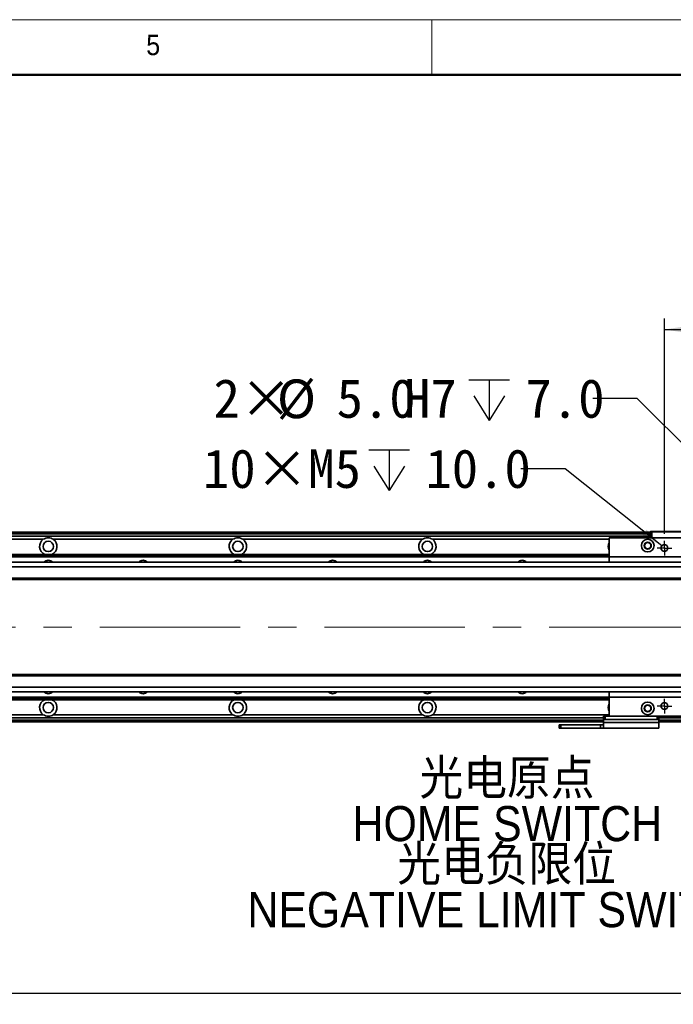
# Model space of a CAD drawing. Header units: millimetres. Extents: x 35 to 2905, y 35 to 2044.
# Tile 8 of 10: x 1559 to 1973, y 1421 to 2044. Entities that reach past the tile are written whole.
import ezdxf

# ---------------------------------------------------------------- set-up
doc = ezdxf.new("R2010")
doc.units = ezdxf.units.MM
doc.header["$LTSCALE"] = 7
doc.linetypes.add('CENTERX2', pattern=[20.32, 12.7, -2.54, 2.54, -2.54])
doc.layers.add('黑色实线', color=7, linetype='Continuous')
doc.styles.add('SLDTEXTSTYLE0', font='Gothic.ttf', dxfattribs={"width": 0.913, "bigfont": 'bigfont'})
doc.styles.add('SLDTEXTSTYLE1', font='Gothic.ttf', dxfattribs={"width": 0.913})
doc.styles.add('SLDTEXTSTYLE8', font='txt')
doc.dimstyles.new('SLDDIMSTYLE3', dxfattribs={"dimtxt": 24.5, "dimasz": 14, "dimexe": 0, "dimexo": 0.0625, "dimgap": 6.125, "dimtad": 2, "dimdec": 1, "dimrnd": 1e-09, "dimzin": 4, "dimdsep": 46, "dimtxsty": 'SLDTEXTSTYLE8', "dimsah": 1, "dimcen": 0.09, "dimadec": 0, "dimazin": 1, "dimtfac": 1, "dimtdec": 1, "dimtofl": 0, "dimtmove": 0, "dimatfit": 3, "dimfxl": 0, "dimfrac": 2, "dimtolj": 1, "dimtzin": 12, "dimarcsym": 0})
doc.dimstyles.new('SLDDIMSTYLE4', dxfattribs={"dimtxt": 24.5, "dimasz": 14, "dimexe": 0, "dimexo": 0.0625, "dimgap": 6.125, "dimtad": 0, "dimtih": 1, "dimtoh": 1, "dimdec": 1, "dimrnd": 1e-09, "dimzin": 4, "dimdsep": 46, "dimtxsty": 'SLDTEXTSTYLE8', "dimsah": 1, "dimcen": 0, "dimadec": 0, "dimazin": 1, "dimtfac": 1, "dimtdec": 1, "dimtofl": 0, "dimtmove": 0, "dimatfit": 3, "dimfxl": 0, "dimfrac": 2, "dimtolj": 1, "dimtzin": 12, "dimarcsym": 0})
doc.dimstyles.new('SLDDIMSTYLE5', dxfattribs={"dimtxt": 24.5, "dimasz": 14, "dimexe": 0, "dimexo": 0.0625, "dimgap": 6.125, "dimtad": 0, "dimtih": 1, "dimtoh": 1, "dimdec": 1, "dimrnd": 1e-09, "dimzin": 12, "dimdsep": 46, "dimtxsty": 'SLDTEXTSTYLE8', "dimsah": 1, "dimcen": 0, "dimadec": 0, "dimazin": 3, "dimtfac": 1, "dimtdec": 1, "dimtofl": 0, "dimtmove": 0, "dimatfit": 3, "dimfxl": 0, "dimfrac": 2, "dimtolj": 1, "dimtzin": 12, "dimarcsym": 0})

# ---------------------------------------------------------------- blocks, each defined once
blk = doc.blocks.new('_D_8')
at = {"layer": '黑色实线'}
for p, q in [((1967.16, 1718.51), (1967.16, 1854.92)), ((2147.16, 1718.51), (2147.16, 1854.92)), ((1967.16, 1847.92), (2147.16, 1847.92))]:
    blk.add_line(p, q, dxfattribs=at)
for points in [[(1967.16, 1847.92), (1981.16, 1845.82), (1981.16, 1850.02)], [(2147.16, 1847.92), (2133.16, 1850.02), (2133.16, 1845.82)]]:
    blk.add_solid(points, dxfattribs=at)
at = {"layer": '黑色实线', "insert": (2027.47, 1880.06), "char_height": 24.5, "attachment_point": 1, "style": 'SLDTEXTSTYLE8'}
blk.add_mtext('180.0', dxfattribs=at)
blk = doc.blocks.new('SW_SYMBOL_HOLE_DEPTH')
at = {"layer": '黑色实线', "color": 0}
for p, q in [((0, 6125), (5600, 6125)), ((2800, 6125), (2800, 525)), ((700, 3885), (2800, 525)), ((4900, 3885), (2800, 525))]:
    blk.add_line(p, q, dxfattribs=at)
blk = doc.blocks.new('_D_10')
at = {"layer": '黑色实线'}
for p, q in [((1949.96, 1804.32), (1921.96, 1804.32)), ((2042.89, 1711.39), (1949.96, 1804.32))]:
    blk.add_line(p, q, dxfattribs=at)
blk.add_solid([(2042.89, 1711.39), (2034.47, 1722.77), (2031.5, 1719.8)], dxfattribs=at)
at = {"layer": '黑色实线', "xscale": 0.004592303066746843, "yscale": 0.004592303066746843, "zscale": 0.004592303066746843}
blk.add_blockref('SW_SYMBOL_HOLE_DEPTH', (1843.42, 1788), dxfattribs=at)
at = {"layer": '黑色实线', "char_height": 24.5, "attachment_point": 1, "style": 'SLDTEXTSTYLE8'}
for s, insert in [('2×', (1681.78, 1816.56)), ('%%c', (1721.86, 1816.32)), ('5.0', (1759.71, 1816.56)), ('H7', (1802.38, 1816.56)), ('7.0', (1879.28, 1816.56))]:
    blk.add_mtext(s, dxfattribs=dict(at, insert=insert))
blk = doc.blocks.new('_D_13')
at = {"layer": '黑色实线'}
for p, q in [((1904.29, 1759.81), (1876.29, 1759.81)), ((1965.51, 1710.93), (1904.29, 1759.81))]:
    blk.add_line(p, q, dxfattribs=at)
blk.add_solid([(1965.51, 1710.93), (1955.88, 1721.3), (1953.26, 1718.02)], dxfattribs=at)
at = {"layer": '黑色实线', "xscale": 0.004592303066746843, "yscale": 0.004592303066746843, "zscale": 0.004592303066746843}
blk.add_blockref('SW_SYMBOL_HOLE_DEPTH', (1780.06, 1743.59), dxfattribs=at)
at = {"layer": '黑色实线', "char_height": 24.5, "attachment_point": 1, "style": 'SLDTEXTSTYLE8'}
for s, insert in [('10×M5', (1675.09, 1772.15)), ('10.0', (1815.92, 1772.15))]:
    blk.add_mtext(s, dxfattribs=dict(at, insert=insert))
blk = doc.blocks.new('_D_20')
at = {"layer": '黑色实线'}
for p, q in [((2057.16, 1528.16), (2057.16, 1420.82)), ((377.16, 1524.31), (377.16, 1420.82)), ((377.16, 1427.82), (2057.16, 1427.82))]:
    blk.add_line(p, q, dxfattribs=at)
for points in [[(377.16, 1427.82), (391.16, 1425.72), (391.16, 1429.92)], [(2057.16, 1427.82), (2043.16, 1429.92), (2043.16, 1425.72)]]:
    blk.add_solid(points, dxfattribs=at)
at = {"layer": '黑色实线', "insert": (1160.5, 1459.96), "char_height": 24.5, "attachment_point": 1, "style": 'SLDTEXTSTYLE8'}
blk.add_mtext('1680.0', dxfattribs=at)
blk = doc.blocks.new('SW_NOTE_5')
at = {"layer": '黑色实线', "color": 0, "char_height": 22.225, "attachment_point": 2}
for s, insert, style in [('光电原点', (-106.33, 40.02), 'SLDTEXTSTYLE0'), ('HOME SWITCH', (-106.1, 10.79), 'SLDTEXTSTYLE1')]:
    blk.add_mtext(s, dxfattribs=dict(at, insert=insert, style=style))
blk = doc.blocks.new('SW_NOTE_6')
at = {"layer": '黑色实线', "color": 0, "char_height": 22.225, "attachment_point": 2}
for s, insert, style in [('光电负限位', (-170.37, 39.87), 'SLDTEXTSTYLE0'), ('NEGATIVE LIMIT SWITCH', (-170.16, 10.65), 'SLDTEXTSTYLE1')]:
    blk.add_mtext(s, dxfattribs=dict(at, insert=insert, style=style))
blk = doc.blocks.new('SW_CENTERMARKSYMBOL_0')
at = {"layer": '黑色实线', "color": 0}
for p, q in [((-2.54, 0), (-4.64, 0)), ((0, 0), (-2.54, 0)), ((0, 2.54), (0, 4.64)), ((0, 0), (0, 2.54)), ((0, 0), (0, -2.54)), ((0, 0), (2.54, 0)), ((2.54, 0), (4.64, 0)), ((0, -2.54), (0, -4.64))]:
    blk.add_line(p, q, dxfattribs=at)
blk = doc.blocks.new('SW_CENTERMARKSYMBOL_11')
at = {"layer": '黑色实线', "color": 0}
for p, q in [((-2.54, 0), (-4.64, 0)), ((0, 0), (-2.54, 0)), ((0, 2.54), (0, 4.64)), ((0, 0), (0, 2.54)), ((0, 0), (0, -2.54)), ((0, 0), (2.54, 0)), ((2.54, 0), (4.64, 0)), ((0, -2.54), (0, -4.64))]:
    blk.add_line(p, q, dxfattribs=at)

msp = doc.modelspace()

# ---------------------------------------------------------------- linework, layer by layer
at = {"color": 7, "linetype": 'Continuous', "lineweight": 18}
for p, q in [((2905, 2044), (35, 2044)), ((1820, 2009), (1820, 2044)), ((70, 2009), (2870, 2009))]:
    msp.add_line(p, q, dxfattribs=at)
at = {"color": 7, "linetype": 'Continuous', "lineweight": 50}
msp.add_line((2870, 2009), (70, 2009), dxfattribs=at)
at = {"color": 7, "linetype": 'Continuous', "lineweight": 35}
for p, q in [((1958.16, 1719.82), (1958.46, 1720.12)), ((1958.46, 1720.12), (1959.28, 1720.12)), ((1959.16, 1719.82), (1959.28, 1720.12)), ((1959.28, 1720.12), (1981.03, 1720.12)), ((1958.16, 1719.62), (476.16, 1719.62)), ((476.16, 1719.42), (1958.16, 1719.42)), ((476.16, 1719.22), (1958.16, 1719.22)), ((1958.16, 1719.12), (476.16, 1719.12)), ((1958.16, 1717.11), (476.16, 1717.11)), ((1573.99, 1715.11), (1460.32, 1715.11)), ((1693.99, 1715.11), (1580.32, 1715.11)), ((1813.99, 1715.11), (1700.32, 1715.11)), ((2182.16, 1716.12), (1932.16, 1716.12)), ((1932.16, 1716.12), (1932.16, 1704.12)), ((1959.16, 1719.82), (1958.16, 1719.82)), ((1958.16, 1716.12), (1958.16, 1719.82)), ((1981.16, 1719.82), (1959.16, 1719.82)), ((1959.16, 1719.82), (1959.16, 1716.12)), ((502.16, 1705.61), (1932.16, 1705.61)), ((502.16, 1705.32), (1932.16, 1705.32)), ((502.16, 1704.42), (1932.16, 1704.42)), ((502.16, 1704.13), (1932.16, 1704.13)), ((2182.16, 1704.12), (1932.16, 1704.12)), ((1932.16, 1704.12), (1932.16, 1700.62)), ((2202.66, 1700.62), (231.66, 1700.62)), ((2202.66, 1697.62), (231.66, 1697.62)), ((2202.66, 1690.62), (231.66, 1690.62)), ((231.66, 1689.62), (2202.66, 1689.62)), ((2202.66, 1629.62), (231.66, 1629.62)), ((2202.66, 1628.62), (231.66, 1628.62)), ((2202.66, 1621.62), (231.66, 1621.62)), ((2202.66, 1618.62), (231.66, 1618.62)), ((502.16, 1615.11), (1932.16, 1615.11)), ((502.16, 1614.82), (1932.16, 1614.82)), ((1932.16, 1618.62), (1932.16, 1615.12)), ((2182.16, 1615.12), (1932.16, 1615.12)), ((1932.16, 1615.12), (1932.16, 1603.12)), ((502.16, 1613.92), (1932.16, 1613.92)), ((502.16, 1613.62), (1932.16, 1613.62)), ((1928.66, 1602.12), (507.66, 1602.12)), ((1573.99, 1604.12), (1460.32, 1604.12)), ((1693.99, 1604.12), (1580.32, 1604.12)), ((1813.99, 1604.12), (1700.32, 1604.12)), ((1928.66, 1601.12), (1928.66, 1603.12)), ((1928.66, 1603.12), (1929.66, 1603.12)), ((1929.66, 1603.12), (1929.66, 1601.12)), ((1929.66, 1603.12), (1932.16, 1603.12)), ((2182.16, 1603.12), (1932.16, 1603.12)), ((1962.66, 1601.12), (1962.66, 1603.12)), ((1963.66, 1603.12), (1963.66, 1601.12)), ((2047.16, 1602.12), (1963.66, 1602.12)), ((1928.66, 1599.62), (507.66, 1599.62)), ((1900.66, 1595.62), (1900.66, 1597.62)), ((1900.66, 1597.62), (1901.66, 1597.62)), ((1901.66, 1595.62), (1900.66, 1595.62)), ((1901.66, 1597.62), (1901.66, 1595.62)), ((1901.66, 1597.62), (1926.66, 1597.62)), ((1901.66, 1595.62), (1926.66, 1595.62)), ((1926.66, 1595.62), (1926.66, 1597.62)), ((1926.66, 1597.62), (1928.66, 1597.62)), ((1928.66, 1595.62), (1926.66, 1595.62)), ((1929.66, 1601.12), (1928.66, 1601.12)), ((1928.66, 1599.28), (1928.66, 1601.12)), ((1928.66, 1599.28), (1963.66, 1599.28)), ((1928.66, 1595.62), (1928.66, 1599.28)), ((1963.66, 1595.62), (1928.66, 1595.62)), ((1929.66, 1601.12), (1962.66, 1601.12)), ((1963.66, 1601.12), (1962.66, 1601.12)), ((1963.66, 1601.12), (1963.66, 1599.28)), ((2047.16, 1599.62), (1963.66, 1599.62)), ((1963.66, 1599.28), (1963.66, 1595.62))]:
    msp.add_line(p, q, dxfattribs=at)
at = {"color": 8, "linetype": 'Continuous', "lineweight": 35}
for p, q in [((1958.16, 1718.62), (476.16, 1718.62)), ((1932.16, 1715.11), (1820.32, 1715.11)), ((1932.16, 1604.12), (1820.32, 1604.12)), ((1928.66, 1600.62), (507.66, 1600.62)), ((2047.16, 1600.62), (1963.66, 1600.62))]:
    msp.add_line(p, q, dxfattribs=at)
at = {"color": 7, "linetype": 'Continuous', "lineweight": 35}
for centre, radius in [((1577.16, 1710.62), 3.3), ((1697.16, 1710.62), 3.3), ((1817.16, 1710.62), 3.3), ((1956.66, 1711.12), 4), ((1956.66, 1711.12), 2.25), ((1956.66, 1711.12), 2), ((1967.16, 1709.62), 2.1), ((1577.16, 1608.62), 3.3), ((1697.16, 1608.62), 3.3), ((1817.16, 1608.62), 3.3), ((1956.66, 1608.11), 4), ((1956.66, 1608.11), 2.25), ((1956.66, 1608.11), 2), ((1967.16, 1609.62), 2.1)]:
    msp.add_circle(centre, radius, dxfattribs=at)
for centre, radius, start, end in [((1577.16, 1710.62), 5.5, 125.18979, 245.50882), ((1577.16, 1710.62), 5.5, 294.49118, 54.81021), ((1697.16, 1710.62), 5.5, 125.18979, 245.50882), ((1697.16, 1710.62), 5.5, 294.49118, 54.81021), ((1817.16, 1710.62), 5.5, 125.18979, 245.50882), ((1817.16, 1710.62), 5.5, 294.49118, 54.81021), ((1937.16, 1710.62), 5.5, 155.38002, 204.61998), ((1577.16, 1698.11), 3.75, 41.91572, 138.08428), ((1637.16, 1698.11), 3.75, 41.91572, 138.08428), ((1697.16, 1698.11), 3.75, 41.91572, 138.08428), ((1757.16, 1698.11), 3.75, 41.91572, 138.08428), ((1817.16, 1698.11), 3.75, 41.91572, 138.08428), ((1877.16, 1698.11), 3.75, 41.91572, 138.08428), ((1577.16, 1621.12), 3.75, 221.91572, 318.08428), ((1637.16, 1621.12), 3.75, 221.91572, 318.08428), ((1697.16, 1621.12), 3.75, 221.91572, 318.08428), ((1757.16, 1621.12), 3.75, 221.91572, 318.08428), ((1817.16, 1621.12), 3.75, 221.91572, 318.08428), ((1877.16, 1621.12), 3.75, 221.91572, 318.08428), ((1577.16, 1608.62), 5.5, 114.49118, 234.81021), ((1577.16, 1608.62), 5.5, 305.18979, 65.50882), ((1697.16, 1608.62), 5.5, 114.49118, 234.81021), ((1697.16, 1608.62), 5.5, 305.18979, 65.50882), ((1817.16, 1608.62), 5.5, 114.49118, 234.81021), ((1817.16, 1608.62), 5.5, 305.18979, 65.50882), ((1937.16, 1608.62), 5.5, 155.38002, 204.61998)]:
    msp.add_arc(centre, radius, start, end, dxfattribs=at)
for points in [[(1580.32, 1715.11), (1579.87, 1715.38), (1578.92, 1715.94), (1577.23, 1716.2), (1575.49, 1715.98), (1574.49, 1715.4), (1573.99, 1715.11)], [(1700.32, 1715.11), (1699.87, 1715.38), (1698.92, 1715.94), (1697.23, 1716.2), (1695.49, 1715.98), (1694.49, 1715.4), (1693.99, 1715.11)], [(1820.32, 1715.11), (1819.87, 1715.38), (1818.92, 1715.94), (1817.23, 1716.2), (1815.49, 1715.98), (1814.49, 1715.4), (1813.99, 1715.11)], [(1573.99, 1604.12), (1574.45, 1603.85), (1575.39, 1603.3), (1577.08, 1603.04), (1578.82, 1603.25), (1579.83, 1603.83), (1580.32, 1604.12)], [(1693.99, 1604.12), (1694.45, 1603.85), (1695.39, 1603.3), (1697.08, 1603.04), (1698.82, 1603.25), (1699.83, 1603.83), (1700.32, 1604.12)], [(1813.99, 1604.12), (1814.45, 1603.85), (1815.39, 1603.3), (1817.08, 1603.04), (1818.82, 1603.25), (1819.83, 1603.83), (1820.32, 1604.12)]]:
    msp.add_open_spline(points, degree=3, knots=[0, 0, 0, 0, 0.235694, 0.486464, 0.744851, 1, 1, 1, 1], dxfattribs=at)
at = {"layer": '黑色实线', "linetype": 'CENTERX2', "lineweight": 18}
msp.add_line((2267.61, 1659.62), (166.71, 1659.62), dxfattribs=at)

# ---------------------------------------------------------------- block references
at = {"layer": '黑色实线'}
for name, p in [('SW_CENTERMARKSYMBOL_0', (1967.16, 1709.62)), ('SW_CENTERMARKSYMBOL_11', (1967.16, 1609.62))]:
    msp.add_blockref(name, p, dxfattribs=at)
at = {"layer": '黑色实线', "color": 7}
for name, p in [('SW_NOTE_5', (1973.87, 1535.51)), ('SW_NOTE_6', (2037.67, 1481.2))]:
    msp.add_blockref(name, p, dxfattribs=at)

# ---------------------------------------------------------------- texts
at = {"color": 7, "linetype": 'Continuous', "lineweight": 0, "insert": (1639.17, 2034.52), "char_height": 12.96, "attachment_point": 1, "style": 'SLDTEXTSTYLE1'}
msp.add_mtext('5', dxfattribs=at)

# ---------------------------------------------------------------- dimensions: what is measured, and where the dimension line sits
at = {"layer": '黑色实线'}
for base, p1, p2, picture, middle in [((2147.16, 1847.92), (1967.16, 1709.62), (2147.16, 1709.62), '_D_8', (2066.5, 1847.92)), ((2057.16, 1427.82), (377.16, 1533.2), (2057.16, 1537.05), '_D_20', (1208.38, 1427.82))]:
    dim = msp.add_linear_dim(base=base, p1=p1, p2=p2, dimstyle='SLDDIMSTYLE3', dxfattribs=at)
    dim.commit()
    dim.dimension.update_dxf_attribs({"geometry": picture, "text_midpoint": middle, "dimtype": 160})
dim = msp.add_diameter_dim_2p(p1=(2046.42, 1707.85), p2=(2042.89, 1711.39), text='2×<>H7{\\fGDT;x}7.0', dimstyle='SLDDIMSTYLE4', dxfattribs=at)
dim.commit()
dim.dimension.update_dxf_attribs({"geometry": '_D_10', "text_midpoint": (1801.87, 1804.32), "dimtype": 163})
dim = msp.add_diameter_dim_2p(p1=(1968.8, 1708.31), p2=(1965.51, 1710.93), text='10×M5{\\fGDT;x}10.0', dimstyle='SLDDIMSTYLE5', override={"dimpost": '<>'}, dxfattribs=at)
dim.commit()
dim.dimension.update_dxf_attribs({"geometry": '_D_13', "text_midpoint": (1775.69, 1759.81), "dimtype": 163})

doc.saveas('drawing.dxf')
